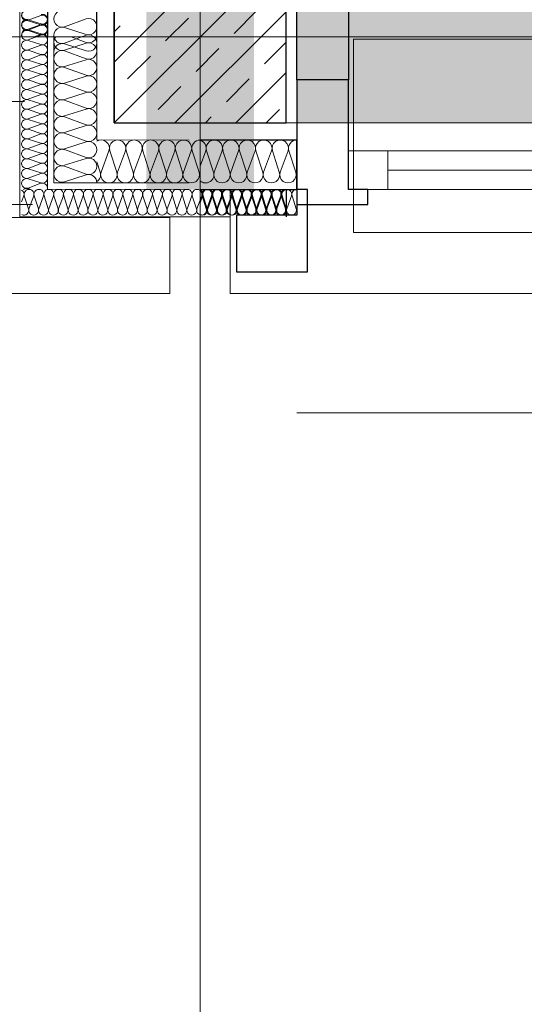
# Model space of a CAD drawing. Extents: x -1920 to 300, y 62 to 656.
# Tile 7 of 60: x -1668 to -1656, y 136 to 159. Entities that reach past the tile are written whole.
import ezdxf
from ezdxf.lldxf.tags import DXFTag

# ---------------------------------------------------------------- set-up
doc = ezdxf.new("R2010")
doc.units = 0
doc.layers.get('0').update_dxf_attribs({"lineweight": 35})
for name, color, linetype, lineweight, true_color in [('30 -33 Aussenwände- 3 Aussenstützen', 7, 'Continuous', 50, 0x0000dd), ('30 -33 Aussenwände- 7 Fassade_ Elemente', 7, 'Continuous', 9, 0x00aacc), ('30 -35 Decken- 1 Konstruktion-Träger- Stahlbeton', 7, 'grob-A06G9HJG8I', 13, 0x33aa00), ('70 -72 Beschriftung- 1 Beschriftung allgemein', 7, 'Continuous', 9, 0xff6633), ('iwb_Schraffur_ F90_feuerbestaendig', 1, 'Continuous', 13, 0xff0000)]:
    doc.layers.add(name, color=color, linetype=linetype, lineweight=lineweight, true_color=true_color)
doc.layers.add('70 -71 Achsen- 1 Gebäudeachsen', color=7, linetype='STRICHPUNKT2-A06G9HJF8I', lineweight=18)
doc.layers.add('iwb_Schraffur_Unterzug', color=7, linetype='Continuous', lineweight=5, true_color=0xffffcc, plot=False)
tags = doc.linetypes.add('grob-A06G9HJG8I', pattern=[14, 3, -8, 3]).pattern_tags.tags
tags[8:9] = [DXFTag(74, 4), DXFTag(75, 0), DXFTag(340, '0'), DXFTag(46, 0.0), DXFTag(50, 0.0), DXFTag(44, 0.0), DXFTag(45, 0.0)]
tags[6:7] = [DXFTag(74, 4), DXFTag(75, 0), DXFTag(340, '0'), DXFTag(46, 0.0), DXFTag(50, 0.0), DXFTag(44, 0.0), DXFTag(45, 0.0)]
tags[4:5] = [DXFTag(74, 4), DXFTag(75, 0), DXFTag(340, '0'), DXFTag(46, 0.0), DXFTag(50, 0.0), DXFTag(44, 0.0), DXFTag(45, 0.0)]
tags = doc.linetypes.add('STRICHPUNKT2-A06G9HJF8I', pattern=[12.7, 6.35, -3.175, 0, -3.175]).pattern_tags.tags
tags[10:11] = [DXFTag(74, 4), DXFTag(75, 0), DXFTag(340, '0'), DXFTag(46, 0.0), DXFTag(50, 0.0), DXFTag(44, 0.0), DXFTag(45, 0.0)]
tags[8:9] = [DXFTag(74, 4), DXFTag(75, 0), DXFTag(340, '0'), DXFTag(46, 0.0), DXFTag(50, 0.0), DXFTag(44, 0.0), DXFTag(45, 0.0)]
tags[6:7] = [DXFTag(74, 4), DXFTag(75, 0), DXFTag(340, '0'), DXFTag(46, 0.0), DXFTag(50, 0.0), DXFTag(44, 0.0), DXFTag(45, 0.0)]
tags[4:5] = [DXFTag(74, 4), DXFTag(75, 0), DXFTag(340, '0'), DXFTag(46, 0.0), DXFTag(50, 0.0), DXFTag(44, 0.0), DXFTag(45, 0.0)]

# ---------------------------------------------------------------- blocks, each defined once
blk = doc.blocks.new('Referenz-A06G9HJH8I', base_point=(-1905.787, 86.892))
at = {"layer": '30 -33 Aussenwände- 3 Aussenstützen', "color": 0, "linetype": 'Continuous', "lineweight": -2, "ltscale": 0.25}
for p, q in [((-1665.831, 162.142), (-1665.831, 156.142)), ((-1661.831, 156.142), (-1661.831, 162.142)), ((-1665.831, 156.142), (-1661.831, 156.142))]:
    blk.add_line(p, q, dxfattribs=at)
at = {"layer": '30 -33 Aussenwände- 3 Aussenstützen', "color": 0, "lineweight": 9}
for p, q in [((-1665.831, 157.555), (-1661.831, 161.555)), ((-1665.829, 156.142), (-1661.831, 160.141)), ((-1664.632, 158.047), (-1664.101, 158.578)), ((-1664.415, 156.142), (-1661.831, 158.727)), ((-1663.831, 157.642), (-1663.831, 158.642)), ((-1663.041, 158.224), (-1662.51, 158.754)), ((-1665.831, 158.263), (-1665.692, 158.401)), ((-1664.331, 158.142), (-1663.331, 158.142)), ((-1662.334, 157.517), (-1661.831, 158.02)), ((-1665.516, 157.163), (-1664.985, 157.694)), ((-1663.925, 157.34), (-1663.394, 157.871)), ((-1663.001, 156.142), (-1661.831, 157.313)), ((-1664.808, 156.456), (-1664.278, 156.987)), ((-1663.217, 156.633), (-1662.687, 157.163)), ((-1662.294, 156.142), (-1661.98, 156.456)), ((-1663.708, 156.142), (-1663.571, 156.28))]:
    blk.add_line(p, q, dxfattribs=at)
at = {"layer": '30 -33 Aussenwände- 7 Fassade_ Elemente', "color": 0, "linetype": 'Continuous', "lineweight": -2, "ltscale": 0.25}
for p, q in [((-1667.381, 240.642), (-1667.381, 158.142)), ((-1661.581, 157.142), (-1661.581, 162.142)), ((-1660.381, 162.142), (-1660.381, 157.142)), ((-1666.231, 158.142), (-1666.231, 160.392)), ((-1661.581, 157.142), (-1661.581, 154.242)), ((-1660.381, 157.142), (-1661.581, 157.142)), ((-1660.381, 154.592), (-1660.381, 157.142)), ((-1661.581, 155.742), (-1663.831, 155.742)), ((-1661.581, 154.592), (-1661.581, 155.742)), ((-1663.831, 154.592), (-1661.581, 154.592)), ((-1661.832, 154.594), (-1661.832, 153.954)), ((-1661.331, 154.592), (-1661.581, 154.592)), ((-1661.581, 154.592), (-1661.581, 153.992)), ((-1661.331, 152.672), (-1661.331, 154.592)), ((-1659.931, 154.592), (-1660.381, 154.592)), ((-1659.931, 154.242), (-1659.931, 154.592)), ((-1661.581, 154.242), (-1659.931, 154.242)), ((-1662.981, 153.992), (-1662.981, 152.672)), ((-1661.581, 153.992), (-1662.981, 153.992)), ((-1662.981, 152.672), (-1661.331, 152.672))]:
    blk.add_line(p, q, dxfattribs=at)
at = {"layer": '30 -33 Aussenwände- 7 Fassade_ Elemente', "color": 0, "linetype": 'Continuous', "ltscale": 0.13}
for p, q in [((-1661.581, 162.142), (-1661.581, 154.592)), ((-1668.021, 153.952), (-1668.021, 160.142)), ((-1667.831, 158.531), (-1667.531, 158.641)), ((-1663.831, 157.642), (-1663.831, 158.642)), ((-1667.531, 158.423), (-1667.831, 158.519)), ((-1667.831, 158.301), (-1667.531, 158.412)), ((-1667.529, 158.443), (-1667.829, 158.539)), ((-1667.829, 158.321), (-1667.529, 158.432)), ((-1666.481, 158.564), (-1666.981, 158.379)), ((-1666.981, 158.36), (-1666.481, 158.2)), ((-1667.531, 158.193), (-1667.831, 158.289)), ((-1667.831, 158.071), (-1667.531, 158.182)), ((-1667.529, 158.213), (-1667.829, 158.309)), ((-1667.529, 158.202), (-1667.69, 158.142)), ((-1667.381, 154.595), (-1667.381, 158.142)), ((-1667.231, 154.745), (-1667.231, 158.142)), ((-1666.481, 158.181), (-1666.981, 157.996)), ((-1666.481, 158.014), (-1666.828, 158.142)), ((-1666.231, 155.744), (-1666.231, 158.142)), ((-1664.331, 158.142), (-1663.331, 158.142)), ((-1667.531, 157.963), (-1667.831, 158.06)), ((-1667.831, 157.841), (-1667.531, 157.952)), ((-1666.481, 157.995), (-1666.981, 157.834)), ((-1666.981, 157.977), (-1666.481, 157.817)), ((-1667.531, 157.733), (-1667.831, 157.83)), ((-1667.831, 157.611), (-1667.531, 157.722)), ((-1666.981, 157.816), (-1666.481, 157.631)), ((-1667.531, 157.504), (-1667.831, 157.6)), ((-1667.831, 157.381), (-1667.531, 157.492)), ((-1666.481, 157.612), (-1666.981, 157.451)), ((-1666.981, 157.433), (-1666.481, 157.248)), ((-1667.531, 157.274), (-1667.831, 157.37)), ((-1667.831, 157.152), (-1667.531, 157.263)), ((-1666.481, 157.229), (-1666.981, 157.068)), ((-1667.531, 157.044), (-1667.831, 157.14)), ((-1667.831, 156.922), (-1667.531, 157.033)), ((-1666.981, 157.05), (-1666.481, 156.865)), ((-1667.531, 156.814), (-1667.831, 156.911)), ((-1667.831, 156.692), (-1667.531, 156.803)), ((-1666.481, 156.846), (-1666.981, 156.685)), ((-1667.531, 156.584), (-1667.831, 156.681)), ((-1667.831, 156.462), (-1667.531, 156.573)), ((-1666.981, 156.667), (-1666.481, 156.482)), ((-1667.531, 156.355), (-1667.831, 156.451)), ((-1667.831, 156.232), (-1667.531, 156.343)), ((-1666.481, 156.463), (-1666.981, 156.302)), ((-1667.531, 156.125), (-1667.831, 156.221)), ((-1667.831, 156.003), (-1667.531, 156.113)), ((-1666.981, 156.284), (-1666.481, 156.099)), ((-1666.481, 156.08), (-1666.981, 155.919)), ((-1667.531, 155.895), (-1667.831, 155.991)), ((-1667.831, 155.773), (-1667.531, 155.884)), ((-1666.981, 155.901), (-1666.481, 155.716)), ((-1667.531, 155.665), (-1667.831, 155.761)), ((-1667.831, 155.543), (-1667.531, 155.654)), ((-1666.481, 155.697), (-1666.981, 155.536)), ((-1664.081, 155.742), (-1666.231, 155.744)), ((-1667.531, 155.435), (-1667.831, 155.532)), ((-1667.831, 155.313), (-1667.531, 155.424)), ((-1666.981, 155.518), (-1666.481, 155.333)), ((-1666.134, 154.994), (-1665.949, 155.494)), ((-1665.93, 155.494), (-1665.77, 154.994)), ((-1665.751, 154.994), (-1665.566, 155.494)), ((-1665.547, 155.494), (-1665.387, 154.993)), ((-1665.368, 154.993), (-1665.183, 155.493)), ((-1665.164, 155.493), (-1665.004, 154.993)), ((-1664.985, 154.993), (-1664.8, 155.493)), ((-1664.781, 155.493), (-1664.621, 154.993)), ((-1664.602, 154.993), (-1664.417, 155.493)), ((-1664.398, 155.493), (-1664.238, 154.993)), ((-1664.219, 154.993), (-1664.034, 155.492)), ((-1664.015, 155.492), (-1663.855, 154.992)), ((-1663.699, 155.492), (-1663.831, 155.137)), ((-1663.681, 155.492), (-1663.52, 154.992)), ((-1663.501, 154.992), (-1663.316, 155.492)), ((-1663.298, 155.492), (-1663.137, 154.992)), ((-1663.118, 154.992), (-1662.933, 155.492)), ((-1662.915, 155.492), (-1662.754, 154.992)), ((-1662.735, 154.992), (-1662.55, 155.492)), ((-1662.531, 155.492), (-1662.371, 154.992)), ((-1662.352, 154.992), (-1662.167, 155.492)), ((-1662.148, 155.492), (-1661.988, 154.992)), ((-1661.969, 154.992), (-1661.784, 155.492)), ((-1661.765, 155.492), (-1661.605, 154.992)), ((-1660.381, 154.592), (-1660.381, 155.492)), ((-1660.381, 155.492), (-1638.147, 155.492)), ((-1667.531, 155.205), (-1667.831, 155.302)), ((-1667.831, 155.083), (-1667.531, 155.194)), ((-1666.481, 155.314), (-1666.981, 155.153)), ((-1666.231, 155.237), (-1666.153, 154.994)), ((-1667.531, 154.976), (-1667.831, 155.072)), ((-1667.831, 154.853), (-1667.531, 154.964)), ((-1666.981, 155.134), (-1666.481, 154.95)), ((-1666.481, 154.931), (-1666.981, 154.77)), ((-1667.531, 154.746), (-1667.831, 154.842)), ((-1667.831, 154.624), (-1667.531, 154.735)), ((-1664.081, 154.742), (-1667.231, 154.745)), ((-1667.769, 154.592), (-1667.831, 154.612)), ((-1664.082, 154.592), (-1667.381, 154.595)), ((-1663.131, 154.592), (-1663.131, 152.172)), ((-1661.581, 154.592), (-1663.131, 154.592)), ((-1638.147, 154.592), (-1660.381, 154.592)), ((-1667.731, 154.242), (-1791.881, 154.242)), ((-1667.93, 154.444), (-1667.981, 154.306)), ((-1667.918, 154.444), (-1667.822, 154.144)), ((-1667.811, 154.144), (-1667.7, 154.444)), ((-1667.689, 154.444), (-1667.592, 154.144)), ((-1667.581, 154.144), (-1667.47, 154.444)), ((-1667.459, 154.444), (-1667.362, 154.144)), ((-1667.351, 154.144), (-1667.24, 154.444)), ((-1667.229, 154.444), (-1667.133, 154.144)), ((-1667.121, 154.144), (-1667.01, 154.444)), ((-1666.999, 154.444), (-1666.903, 154.144)), ((-1666.891, 154.144), (-1666.781, 154.444)), ((-1666.769, 154.444), (-1666.673, 154.144)), ((-1666.662, 154.144), (-1666.551, 154.444)), ((-1666.539, 154.444), (-1666.443, 154.144)), ((-1666.432, 154.144), (-1666.321, 154.444)), ((-1666.31, 154.444), (-1666.213, 154.144)), ((-1666.202, 154.144), (-1666.091, 154.444)), ((-1666.08, 154.444), (-1665.983, 154.144)), ((-1665.972, 154.144), (-1665.861, 154.444)), ((-1665.85, 154.444), (-1665.754, 154.144)), ((-1665.742, 154.144), (-1665.631, 154.444)), ((-1665.62, 154.444), (-1665.524, 154.144)), ((-1665.513, 154.144), (-1665.402, 154.444)), ((-1665.39, 154.444), (-1665.294, 154.144)), ((-1665.283, 154.144), (-1665.172, 154.444)), ((-1665.161, 154.444), (-1665.064, 154.144)), ((-1665.053, 154.144), (-1664.942, 154.444)), ((-1664.931, 154.444), (-1664.834, 154.144)), ((-1664.823, 154.144), (-1664.712, 154.444)), ((-1664.701, 154.444), (-1664.605, 154.144)), ((-1664.593, 154.144), (-1664.482, 154.444)), ((-1664.471, 154.444), (-1664.375, 154.144)), ((-1664.363, 154.144), (-1664.253, 154.444)), ((-1664.241, 154.444), (-1664.145, 154.144)), ((-1664.134, 154.144), (-1664.023, 154.444)), ((-1664.012, 154.444), (-1663.915, 154.144)), ((-1663.904, 154.144), (-1663.793, 154.444)), ((-1663.771, 154.444), (-1663.831, 154.283)), ((-1663.782, 154.444), (-1663.685, 154.144)), ((-1663.76, 154.444), (-1663.664, 154.144)), ((-1663.674, 154.144), (-1663.563, 154.444)), ((-1663.652, 154.144), (-1663.541, 154.444)), ((-1663.552, 154.444), (-1663.455, 154.144)), ((-1663.53, 154.444), (-1663.434, 154.144)), ((-1663.444, 154.144), (-1663.333, 154.444)), ((-1663.423, 154.144), (-1663.312, 154.444)), ((-1663.322, 154.444), (-1663.226, 154.144)), ((-1663.3, 154.444), (-1663.204, 154.144)), ((-1663.214, 154.144), (-1663.103, 154.444)), ((-1663.193, 154.144), (-1663.082, 154.443)), ((-1663.092, 154.444), (-1662.996, 154.144)), ((-1663.07, 154.443), (-1662.974, 154.143)), ((-1662.985, 154.144), (-1662.874, 154.444)), ((-1662.963, 154.143), (-1662.852, 154.443)), ((-1662.862, 154.444), (-1662.766, 154.144)), ((-1662.841, 154.443), (-1662.744, 154.143)), ((-1662.755, 154.144), (-1662.644, 154.444)), ((-1662.733, 154.143), (-1662.622, 154.443)), ((-1662.633, 154.444), (-1662.536, 154.144)), ((-1662.611, 154.443), (-1662.515, 154.143)), ((-1662.525, 154.144), (-1662.414, 154.444)), ((-1662.503, 154.143), (-1662.392, 154.443)), ((-1662.403, 154.444), (-1662.306, 154.144)), ((-1662.381, 154.443), (-1662.285, 154.143)), ((-1662.295, 154.144), (-1662.184, 154.444)), ((-1662.274, 154.143), (-1662.162, 154.443)), ((-1662.173, 154.444), (-1662.077, 154.144)), ((-1662.151, 154.443), (-1662.055, 154.143)), ((-1662.065, 154.144), (-1661.954, 154.444)), ((-1662.044, 154.143), (-1661.933, 154.443)), ((-1661.943, 154.444), (-1661.847, 154.144)), ((-1661.921, 154.443), (-1661.825, 154.142)), ((-1661.814, 154.142), (-1661.703, 154.442)), ((-1661.692, 154.442), (-1661.595, 154.142)), ((-1663.131, 153.952), (-1668.021, 153.952)), ((-1663.131, 152.172), (-1588.531, 152.172))]:
    blk.add_line(p, q, dxfattribs=at)
at = {"layer": '30 -33 Aussenwände- 7 Fassade_ Elemente', "color": 0}
for p, q in [((-1638.264, 158.092), (-1660.264, 158.092)), ((-1660.264, 158.092), (-1660.264, 155.492)), ((-1660.264, 155.492), (-1660.264, 154.592)), ((-1659.464, 155.492), (-1660.264, 155.492)), ((-1659.464, 154.592), (-1659.464, 155.492)), ((-1659.464, 155.492), (-1639.064, 155.492)), ((-1659.464, 155.042), (-1639.064, 155.042)), ((-1660.264, 154.592), (-1659.464, 154.592)), ((-1660.264, 153.592), (-1660.264, 154.592)), ((-1639.064, 154.592), (-1659.464, 154.592)), ((-1739.131, 153.942), (-1664.531, 153.942)), ((-1664.531, 153.942), (-1664.531, 152.172)), ((-1638.264, 153.592), (-1660.264, 153.592)), ((-1664.531, 152.172), (-1739.131, 152.172))]:
    blk.add_line(p, q, dxfattribs=at)
at = {"layer": '30 -33 Aussenwände- 7 Fassade_ Elemente', "color": 0, "linetype": 'grob-A06G9HJG8I', "ltscale": 0.13}
blk.add_line((-1696.531, 156.642), (-1667.914, 156.642), dxfattribs=at)
at = {"layer": '30 -33 Aussenwände- 7 Fassade_ Elemente', "color": 0, "linetype": 'Continuous', "lineweight": 18, "ltscale": 0.18}
for p, q in [((-1660.381, 154.592), (-1660.381, 155.492)), ((-1660.381, 155.492), (-1659.464, 155.492)), ((-1659.464, 155.492), (-1659.464, 154.592)), ((-1639.064, 155.042), (-1659.464, 155.042)), ((-1659.464, 154.592), (-1660.381, 154.592))]:
    blk.add_line(p, q, dxfattribs=at)
at = {"layer": '30 -33 Aussenwände- 7 Fassade_ Elemente', "color": 0, "linetype": 'Continuous', "ltscale": 0.13}
for centre, major_axis, end_param in [((-1667.866, 158.64), (0.035, 0.109), 3.765224), ((-1667.865, 158.66), (0.035, 0.109), 3.765224), ((-1667.865, 158.66), (-0.0929, -0.0675), 1.255075), ((-1667.495, 158.532), (-0.035, -0.109), 3.764652), ((-1667.494, 158.552), (-0.035, -0.109), 3.764652), ((-1667.494, 158.552), (0.093, -0.0673), 1.254884), ((-1667.039, 158.561), (0.059, 0.182), 3.764652), ((-1666.422, 158.382), (-0.059, -0.182), 3.765224), ((-1667.866, 158.41), (0.035, 0.109), 3.765224), ((-1667.865, 158.43), (0.035, 0.109), 3.765224), ((-1667.865, 158.43), (-0.093, 0.0673), 1.255075), ((-1667.865, 158.43), (0.035, 0.109), 1.255075), ((-1667.865, 158.43), (-0.0929, -0.0675), 1.255075), ((-1667.495, 158.302), (-0.035, -0.109), 3.764652), ((-1667.494, 158.552), (-0.035, -0.109), 1.254884), ((-1667.494, 158.323), (0.0929, 0.0675), 1.254884), ((-1667.494, 158.323), (0.093, -0.0673), 1.254884), ((-1667.039, 158.178), (0.059, 0.182), 3.764652), ((-1667.866, 158.18), (0.035, 0.109), 3.765224), ((-1667.864, 158.2), (0.035, 0.109), 2.411197), ((-1667.495, 158.073), (-0.035, -0.109), 3.764652), ((-1667.494, 158.323), (-0.035, -0.109), 1.254884), ((-1667.494, 158.093), (0.103, 0.05), 1.434048), ((-1667.039, 158.017), (-0.144, 0.126), 2.600578), ((-1666.422, 157.999), (-0.059, -0.182), 3.765224), ((-1666.422, 158.196), (-0.059, -0.182), 1.598679), ((-1667.866, 157.95), (0.035, 0.109), 3.765224), ((-1667.495, 157.843), (-0.035, -0.109), 3.764652), ((-1667.039, 157.795), (0.059, 0.182), 1.896254), ((-1666.422, 157.813), (0.155, 0.112), 1.254884), ((-1666.422, 157.813), (0.155, -0.112), 1.254884), ((-1667.866, 157.721), (0.035, 0.109), 3.765224), ((-1667.495, 157.613), (-0.035, -0.109), 3.764652), ((-1667.039, 157.634), (0.059, 0.182), 3.765224), ((-1667.039, 157.634), (-0.155, 0.112), 1.255075), ((-1667.039, 157.634), (0.059, 0.182), 1.255075), ((-1666.422, 157.813), (-0.059, -0.182), 1.254884), ((-1667.866, 157.491), (0.035, 0.109), 3.765224), ((-1667.495, 157.383), (-0.035, -0.109), 3.764652), ((-1667.039, 157.251), (0.059, 0.182), 3.765224), ((-1667.039, 157.634), (-0.155, -0.112), 1.255075), ((-1667.039, 157.251), (0.059, 0.182), 1.255075), ((-1666.422, 157.43), (-0.059, -0.182), 3.764652), ((-1666.422, 157.43), (0.155, 0.112), 1.254884), ((-1666.422, 157.43), (0.155, -0.112), 1.254884), ((-1667.866, 157.261), (0.035, 0.109), 3.765224), ((-1667.495, 157.153), (-0.035, -0.109), 3.764652), ((-1667.039, 157.251), (-0.155, 0.112), 1.255075), ((-1666.422, 157.43), (-0.059, -0.182), 1.254884), ((-1666.422, 157.047), (-0.059, -0.182), 3.764652), ((-1666.422, 157.047), (0.155, 0.112), 1.254884), ((-1667.866, 157.031), (0.035, 0.109), 3.765224), ((-1667.495, 156.923), (-0.035, -0.109), 3.764652), ((-1667.039, 156.867), (0.059, 0.182), 3.765224), ((-1667.039, 157.251), (-0.155, -0.112), 1.255075), ((-1666.422, 157.047), (0.155, -0.112), 1.254884), ((-1667.866, 156.801), (0.035, 0.109), 3.765224), ((-1667.495, 156.694), (-0.035, -0.109), 3.764652), ((-1666.422, 157.047), (-0.059, -0.182), 1.254884), ((-1666.422, 156.664), (-0.059, -0.182), 3.764652), ((-1667.866, 156.571), (0.035, 0.109), 3.765224), ((-1667.495, 156.464), (-0.035, -0.109), 3.764652), ((-1667.039, 156.484), (0.059, 0.182), 3.765224), ((-1667.866, 156.342), (0.035, 0.109), 3.765224), ((-1667.495, 156.234), (-0.035, -0.109), 3.764652), ((-1667.039, 156.101), (0.059, 0.182), 3.765224), ((-1666.422, 156.281), (-0.059, -0.182), 3.764652), ((-1667.866, 156.112), (0.035, 0.109), 3.765224), ((-1667.495, 156.004), (-0.035, -0.109), 3.764652), ((-1666.422, 155.898), (-0.059, -0.182), 3.764652), ((-1667.866, 155.882), (0.035, 0.109), 3.765224), ((-1667.495, 155.774), (-0.035, -0.109), 3.764652), ((-1667.039, 155.718), (0.059, 0.182), 3.765224), ((-1667.866, 155.652), (0.035, 0.109), 3.765224), ((-1667.495, 155.545), (-0.035, -0.109), 3.764652), ((-1666.422, 155.515), (-0.059, -0.182), 3.764652), ((-1666.131, 155.553), (0.182, -0.059), 2.429518), ((-1665.748, 155.552), (-0.112, 0.155), 1.254884), ((-1665.748, 155.552), (0.112, 0.155), 1.254884), ((-1665.748, 155.552), (0.182, -0.059), 1.254884), ((-1665.365, 155.552), (0.182, -0.059), 3.764652), ((-1665.365, 155.552), (-0.112, 0.155), 1.254884), ((-1665.365, 155.552), (0.112, 0.155), 1.254884), ((-1665.365, 155.552), (0.182, -0.059), 1.254884), ((-1664.982, 155.552), (0.182, -0.059), 3.764652), ((-1664.982, 155.552), (-0.112, 0.155), 1.254884), ((-1664.982, 155.552), (0.112, 0.155), 1.254884), ((-1664.982, 155.552), (0.182, -0.059), 1.254884), ((-1664.599, 155.552), (0.182, -0.059), 3.764652), ((-1664.216, 155.551), (0.182, -0.059), 3.764652), ((-1663.833, 155.551), (0.003, 0.191), 1.896254), ((-1663.881, 155.551), (0.182, -0.059), 1.613483), ((-1663.498, 155.551), (-0.112, 0.155), 1.254884), ((-1663.498, 155.551), (0.112, 0.155), 1.254884), ((-1663.498, 155.551), (0.182, -0.059), 1.254884), ((-1663.115, 155.551), (0.182, -0.059), 3.764652), ((-1663.115, 155.551), (-0.112, 0.155), 1.254884), ((-1663.115, 155.551), (0.112, 0.155), 1.254884), ((-1663.115, 155.551), (0.182, -0.059), 1.254884), ((-1662.732, 155.551), (0.182, -0.059), 3.764652), ((-1662.732, 155.551), (-0.112, 0.155), 1.254884), ((-1662.732, 155.551), (0.112, 0.155), 1.254884), ((-1662.732, 155.551), (0.182, -0.059), 1.254884), ((-1662.349, 155.551), (0.182, -0.059), 3.764652), ((-1661.966, 155.551), (0.182, -0.059), 3.764652), ((-1661.583, 155.551), (0.003, 0.191), 1.896254), ((-1667.866, 155.422), (0.035, 0.109), 3.765224), ((-1667.495, 155.315), (-0.035, -0.109), 3.764652), ((-1667.495, 155.315), (0.0929, 0.0674), 1.254884), ((-1667.495, 155.315), (0.0929, -0.0674), 1.254884), ((-1667.039, 155.335), (0.059, 0.182), 3.765224), ((-1667.866, 155.193), (0.035, 0.109), 3.765224), ((-1667.866, 155.193), (-0.0929, 0.0674), 1.255075), ((-1667.866, 155.193), (0.035, 0.109), 1.255075), ((-1667.495, 155.315), (-0.035, -0.109), 1.254884), ((-1667.495, 155.085), (-0.035, -0.109), 3.764652), ((-1667.495, 155.085), (0.0929, 0.0674), 1.254884), ((-1667.495, 155.085), (0.0929, -0.0674), 1.254884), ((-1667.039, 154.952), (0.059, 0.182), 3.765224), ((-1666.422, 155.132), (-0.059, -0.182), 3.764652), ((-1667.866, 154.963), (0.035, 0.109), 3.765224), ((-1667.866, 154.963), (-0.0929, 0.0674), 1.255075), ((-1667.866, 155.193), (-0.0929, -0.0674), 1.255075), ((-1667.866, 154.963), (0.035, 0.109), 1.255075), ((-1667.495, 155.085), (-0.035, -0.109), 1.254884), ((-1667.495, 154.855), (0.0929, 0.0674), 1.254884), ((-1667.495, 154.855), (0.0929, -0.0674), 1.254884), ((-1666.422, 154.749), (0.191, -0.003), 1.896254), ((-1666.335, 154.935), (0.104, -0.161), 1.307885), ((-1665.952, 154.935), (-0.182, 0.059), 1.255075), ((-1665.952, 154.935), (0.112, -0.155), 1.255075), ((-1665.569, 154.935), (-0.182, 0.059), 3.765224), ((-1665.569, 154.935), (-0.182, 0.059), 1.255075), ((-1665.569, 154.935), (0.112, -0.155), 1.255075), ((-1665.186, 154.935), (-0.182, 0.059), 3.765224), ((-1665.186, 154.935), (-0.182, 0.059), 1.255075), ((-1665.186, 154.935), (0.112, -0.155), 1.255075), ((-1664.803, 154.934), (-0.182, 0.059), 3.765224), ((-1664.42, 154.934), (-0.182, 0.059), 3.765224), ((-1664.037, 154.934), (-0.182, 0.059), 3.765224), ((-1663.702, 154.934), (-0.129, -0.142), 2.619647), ((-1663.319, 154.934), (-0.182, 0.059), 1.255075), ((-1663.319, 154.934), (-0.182, 0.059), 3.765224), ((-1663.319, 154.934), (0.112, -0.155), 1.255075), ((-1662.936, 154.934), (-0.182, 0.059), 3.765224), ((-1662.936, 154.934), (-0.182, 0.059), 1.255075), ((-1662.936, 154.934), (0.112, -0.155), 1.255075), ((-1662.553, 154.934), (-0.182, 0.059), 3.765224), ((-1662.17, 154.934), (-0.182, 0.059), 3.765224), ((-1661.787, 154.934), (-0.182, 0.059), 3.765224), ((-1667.866, 154.733), (-0.0929, 0.0674), 1.255075), ((-1667.866, 154.963), (-0.0929, -0.0674), 1.255075), ((-1667.866, 154.733), (0.035, 0.109), 1.255075), ((-1667.495, 154.855), (-0.035, -0.109), 1.254884), ((-1667.495, 154.625), (0.11, -0.033), 2.172087), ((-1665.952, 154.935), (-0.112, -0.155), 1.255075), ((-1665.569, 154.935), (-0.112, -0.155), 1.255075), ((-1665.186, 154.935), (-0.112, -0.155), 1.255075), ((-1663.319, 154.934), (-0.112, -0.155), 1.255075), ((-1662.936, 154.934), (-0.112, -0.155), 1.255075), ((-1668.039, 154.479), (0.109, -0.035), 1.349822), ((-1667.866, 154.733), (-0.0929, -0.0674), 1.255075), ((-1667.866, 154.503), (0.035, 0.109), 0.990893), ((-1667.809, 154.479), (-0.0674, 0.0929), 1.254884), ((-1667.809, 154.479), (0.0674, 0.0929), 1.254884), ((-1667.809, 154.479), (0.109, -0.035), 1.254884), ((-1667.579, 154.479), (0.109, -0.035), 3.764652), ((-1667.579, 154.479), (-0.0674, 0.0929), 1.254884), ((-1667.579, 154.479), (0.0674, 0.0929), 1.254884), ((-1667.579, 154.479), (0.109, -0.035), 1.254884), ((-1667.349, 154.479), (0.109, -0.035), 3.764652), ((-1667.349, 154.479), (-0.0674, 0.0929), 1.254884), ((-1667.349, 154.479), (0.0674, 0.0929), 1.254884), ((-1667.349, 154.479), (0.109, -0.035), 1.254884), ((-1667.12, 154.479), (0.109, -0.035), 3.764652), ((-1666.89, 154.479), (0.109, -0.035), 3.764652), ((-1666.66, 154.479), (0.109, -0.035), 3.764652), ((-1666.43, 154.479), (0.109, -0.035), 3.764652), ((-1666.2, 154.479), (0.109, -0.035), 3.764652), ((-1665.971, 154.479), (0.109, -0.035), 3.764652), ((-1665.741, 154.479), (0.109, -0.035), 3.764652), ((-1665.511, 154.479), (0.109, -0.035), 3.764652), ((-1665.281, 154.479), (0.109, -0.035), 3.764652), ((-1665.051, 154.479), (0.109, -0.035), 3.764652), ((-1664.821, 154.479), (0.109, -0.035), 3.764652), ((-1664.592, 154.479), (0.109, -0.035), 3.764652), ((-1664.362, 154.479), (0.109, -0.035), 3.764652), ((-1664.132, 154.479), (0.109, -0.035), 3.764652), ((-1663.902, 154.479), (0.109, -0.035), 3.764652), ((-1663.88, 154.479), (0.109, -0.035), 1.434048), ((-1663.672, 154.479), (0.109, -0.035), 3.764652), ((-1663.651, 154.479), (-0.0673, 0.093), 1.254884), ((-1663.651, 154.479), (0.0675, 0.0929), 1.254884), ((-1663.651, 154.479), (0.109, -0.035), 1.254884), ((-1663.443, 154.479), (0.109, -0.035), 3.764652), ((-1663.421, 154.479), (0.109, -0.035), 3.764652), ((-1663.421, 154.479), (-0.0673, 0.093), 1.254884), ((-1663.421, 154.479), (0.0675, 0.0929), 1.254884), ((-1663.421, 154.479), (0.109, -0.035), 1.254884), ((-1663.213, 154.479), (0.109, -0.035), 3.764652), ((-1663.191, 154.479), (0.109, -0.035), 3.764652), ((-1663.191, 154.479), (-0.0673, 0.093), 1.254884), ((-1663.191, 154.479), (0.0675, 0.0929), 1.254884), ((-1663.191, 154.479), (0.109, -0.035), 1.254884), ((-1662.983, 154.479), (0.109, -0.035), 3.764652), ((-1662.961, 154.479), (0.109, -0.035), 3.764652), ((-1662.753, 154.479), (0.109, -0.035), 3.764652), ((-1662.731, 154.478), (0.109, -0.035), 3.764652), ((-1662.523, 154.479), (0.109, -0.035), 3.764652), ((-1662.502, 154.478), (0.109, -0.035), 3.764652), ((-1662.294, 154.479), (0.109, -0.035), 3.764652), ((-1662.272, 154.478), (0.109, -0.035), 3.764652), ((-1662.064, 154.479), (0.109, -0.035), 3.764652), ((-1662.042, 154.478), (0.109, -0.035), 3.764652), ((-1661.834, 154.479), (0.002, 0.115), 1.896254), ((-1661.812, 154.478), (0.109, -0.035), 3.764652), ((-1661.582, 154.478), (0.002, 0.115), 1.896254), ((-1667.931, 154.109), (-0.049, -0.104), 2.32715), ((-1667.701, 154.109), (-0.109, 0.035), 3.765224), ((-1667.701, 154.109), (-0.109, 0.035), 1.255075), ((-1667.701, 154.109), (-0.0674, -0.0929), 1.255075), ((-1667.701, 154.109), (0.0674, -0.0929), 1.255075), ((-1667.472, 154.109), (-0.109, 0.035), 3.765224), ((-1667.472, 154.109), (-0.109, 0.035), 1.255075), ((-1667.472, 154.109), (-0.0674, -0.0929), 1.255075), ((-1667.472, 154.109), (0.0674, -0.0929), 1.255075), ((-1667.242, 154.109), (-0.109, 0.035), 3.765224), ((-1667.012, 154.109), (-0.109, 0.035), 3.765224), ((-1666.782, 154.109), (-0.109, 0.035), 3.765224), ((-1666.552, 154.109), (-0.109, 0.035), 3.765224), ((-1666.323, 154.109), (-0.109, 0.035), 3.765224), ((-1666.093, 154.109), (-0.109, 0.035), 3.765224), ((-1665.863, 154.109), (-0.109, 0.035), 3.765224), ((-1665.633, 154.109), (-0.109, 0.035), 3.765224), ((-1665.403, 154.109), (-0.109, 0.035), 3.765224), ((-1665.173, 154.109), (-0.109, 0.035), 3.765224), ((-1664.944, 154.109), (-0.109, 0.035), 3.765224), ((-1664.714, 154.109), (-0.109, 0.035), 3.765224), ((-1664.484, 154.109), (-0.109, 0.035), 3.765224), ((-1664.254, 154.109), (-0.109, 0.035), 3.765224), ((-1664.024, 154.109), (-0.109, 0.035), 3.765224), ((-1663.795, 154.109), (-0.109, 0.035), 3.765224), ((-1663.773, 154.109), (-0.058, -0.0991), 2.411197), ((-1663.565, 154.109), (-0.109, 0.035), 3.765224), ((-1663.543, 154.109), (-0.109, 0.035), 3.765224), ((-1663.543, 154.109), (-0.109, 0.035), 1.255075), ((-1663.543, 154.109), (-0.0675, -0.0929), 1.255075), ((-1663.543, 154.109), (0.0673, -0.093), 1.255075), ((-1663.335, 154.109), (-0.109, 0.035), 3.765224), ((-1663.313, 154.108), (-0.109, 0.035), 3.765224), ((-1663.313, 154.108), (-0.109, 0.035), 1.255075), ((-1663.313, 154.108), (-0.0675, -0.0929), 1.255075), ((-1663.313, 154.108), (0.0673, -0.093), 1.255075), ((-1663.105, 154.109), (-0.109, 0.035), 3.765224), ((-1663.084, 154.108), (-0.109, 0.035), 3.765224), ((-1662.875, 154.109), (-0.109, 0.035), 3.765224), ((-1662.854, 154.108), (-0.109, 0.035), 3.765224), ((-1662.645, 154.109), (-0.109, 0.035), 3.765224), ((-1662.624, 154.108), (-0.109, 0.035), 3.765224), ((-1662.416, 154.109), (-0.109, 0.035), 3.765224), ((-1662.394, 154.108), (-0.109, 0.035), 3.765224), ((-1662.186, 154.109), (-0.109, 0.035), 3.765224), ((-1662.164, 154.108), (-0.109, 0.035), 3.765224), ((-1661.956, 154.109), (-0.109, 0.035), 3.765224), ((-1661.934, 154.107), (-0.109, 0.035), 3.765224), ((-1661.705, 154.107), (-0.109, 0.035), 3.765224)]:
    blk.add_ellipse(centre, major_axis=major_axis, ratio=1, start_param=0, end_param=end_param, dxfattribs=at)
at = {"layer": '30 -35 Decken- 1 Konstruktion-Träger- Stahlbeton', "color": 0, "linetype": 'Continuous', "lineweight": 35, "ltscale": 0.35}
blk.add_line((-1665.831, 156.142), (-1665.831, 160.142), dxfattribs=at)
at = {"layer": '30 -35 Decken- 1 Konstruktion-Träger- Stahlbeton', "color": 0}
blk.add_line((-1053.831, 156.142), (-1665.831, 156.142), dxfattribs=at)
at = {"layer": '70 -71 Achsen- 1 Gebäudeachsen', "color": 0, "linetype": 'STRICHPUNKT2-A06G9HJF8I', "ltscale": 0.18}
for p, q in [((-1663.831, 590.612), (-1663.831, 90.892)), ((-1858.301, 158.142), (-23.361, 158.142))]:
    blk.add_line(p, q, dxfattribs=at)
at = {"layer": '70 -72 Beschriftung- 1 Beschriftung allgemein', "color": 0, "linetype": 'Continuous', "ltscale": 0.13}
for p, q in [((-1665.831, 156.142), (-1665.831, 160.142)), ((-1663.831, 156.142), (-1665.831, 156.142)), ((-1638.081, 149.394), (-1661.581, 149.394))]:
    blk.add_line(p, q, dxfattribs=at)
blk = doc.blocks.new('Referenz-A06G9HJJ8I', base_point=(-1817.831, 154.592))
at = {"layer": 'iwb_Schraffur_Unterzug', "linetype": 'Continuous', "ltscale": 0.13}
blk.add_hatch(color=256, dxfattribs=at).paths.add_polyline_path([(-1661.581, 160.142), (-1661.581, 162.142), (-1057.831, 162.142), (-1057.831, 156.142), (-1661.581, 156.142)])
at = {"layer": 'iwb_Schraffur_ F90_feuerbestaendig', "linetype": 'Continuous', "ltscale": 0.13}
blk.add_solid([(-1665.08, 240.642), (-1662.58, 240.642), (-1665.08, 154.592), (-1662.58, 154.592)], dxfattribs=at)

msp = doc.modelspace()

# ---------------------------------------------------------------- block references
at = {"color": 8, "lineweight": 25, "ltscale": 0.25, "true_color": 0x808080}
for name, p in [('Referenz-A06G9HJH8I', (-1905.787, 86.892)), ('Referenz-A06G9HJJ8I', (-1817.831, 154.592))]:
    msp.add_blockref(name, p, dxfattribs=at)

doc.saveas('drawing.dxf')
